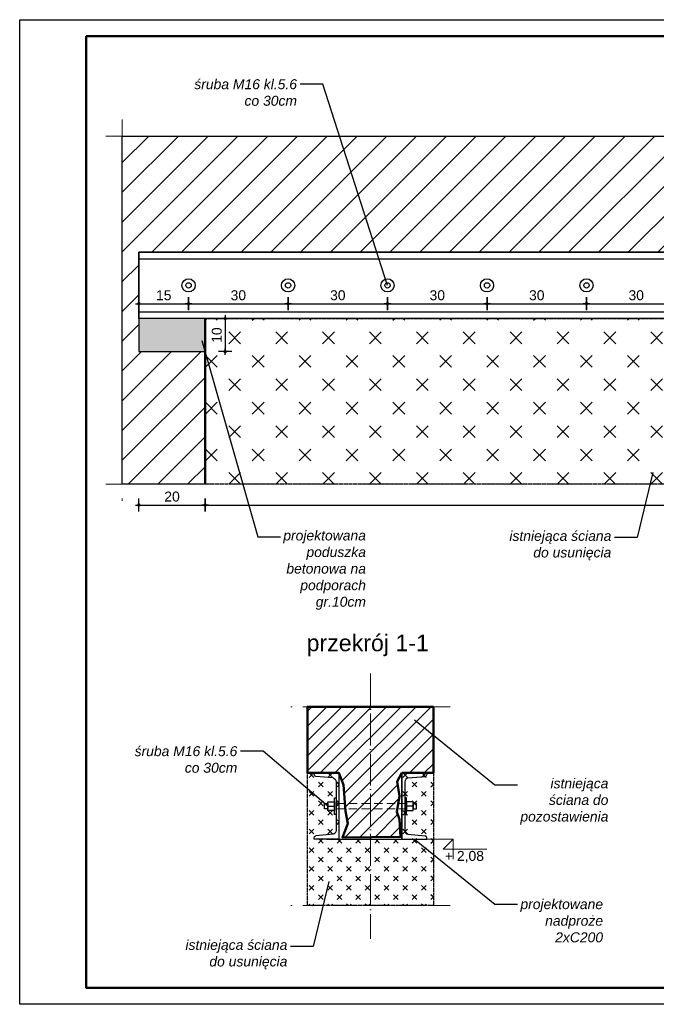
# Model space of a CAD drawing. Header units: millimetres. Extents: x -2110 to -1690, y -3554 to -2928.
# Tile 1 of 3: x -2110 to -1918, y -3554 to -3257. Entities that reach past the tile are written whole.
import ezdxf
from ezdxf import colors
from ezdxf.entities.mleader import LeaderData, LeaderLine
from ezdxf.math import Vec2, Vec3

# ---------------------------------------------------------------- set-up
doc = ezdxf.new("R2010")
doc.units = ezdxf.units.MM
for name, pattern in [('ACAD_ISO04W100', [30, 24, -3, 0, -3]), ('DASHED', [19.05, 12.7, -6.35]), ('HIDDEN', [0.375, 0.25, -0.125])]:
    doc.linetypes.add(name, pattern=pattern)
doc.layers.add('-WYMIAR', color=8, linetype='Continuous')
for name, color, linetype, lineweight in [('FB__WYMIARY GŁÓWNE', 8, 'Continuous', 9), ('FB_GRUBA', 4, 'Continuous', 50), ('FB_KRESKOWANIE', 9, 'Continuous', 0), ('FB_PROJ_CIENKA', 5, 'Continuous', 9), ('FB_PROJ_OPISY', 5, 'Continuous', 15), ('FB_PROJ_OSIE', 1, 'ACAD_ISO04W100', 5), ('FB_PROJ_STAL', 150, 'Continuous', 25), ('FB_PRZERYWANA', 6, 'DASHED', 9), ('FB_WYBURZENIA', 251, 'HIDDEN', 25)]:
    doc.layers.add(name, color=color, linetype=linetype, lineweight=lineweight)
doc.styles.add('ARIAL', font='arial.ttf', dxfattribs={"height": 0.5})
doc.styles.get("Standard").update_dxf_attribs({"font": 'arial.ttf'})
doc.dimstyles.new('CZA-KROPKA-10', dxfattribs={"dimtxt": 3, "dimasz": 0.2, "dimexe": 2, "dimexo": 25, "dimgap": 1, "dimtad": 1, "dimdec": 0, "dimrnd": 0.5, "dimzin": 9, "dimdsep": 46, "dimtxsty": 'Standard', "dimblk1": 'CZA-KROPKA', "dimblk2": 'CZA-KROPKA', "dimsah": 1, "dimcen": -2, "dimse1": 1, "dimse2": 1, "dimadec": 0, "dimazin": 0, "dimtfac": 1, "dimtdec": 0, "dimtmove": 1, "dimatfit": 3, "dimldrblk": 'CZA-KROPKA', "dimfxl": 1, "dimtolj": 1, "dimtzin": 9, "dimarcsym": 0})

# ---------------------------------------------------------------- blocks, each defined once
blk = doc.blocks.new('fbgdhdeh')
at = {"layer": 'FB_PROJ_STAL'}
for p, q in [((-2013.51, -3409.71), (-2013.51, -3429.71)), ((-2013.51, -3409.71), (-2006.01, -3409.71)), ((-2012.66, -3412.33), (-2012.66, -3427.08)), ((-2011.72, -3411.2), (-2006.5, -3410.73)), ((-2006.01, -3409.71), (-2006.01, -3410.14)), ((-2013.51, -3429.71), (-2006.01, -3429.71)), ((-2011.72, -3428.21), (-2006.5, -3428.68)), ((-2006.01, -3429.71), (-2006.01, -3429.27))]:
    blk.add_line(p, q, dxfattribs=at)
for centre, radius, start, end in [((-2011.51, -3412.33), 1.15, 100.2855, 180), ((-2006.61, -3410.14), 0.6, 280.2855, 0), ((-2011.51, -3427.08), 1.15, 180, 259.7145), ((-2006.61, -3429.27), 0.6, 0, 79.7145)]:
    blk.add_arc(centre, radius, start, end, dxfattribs=at)
blk = doc.blocks.new('_None')
blk = doc.blocks.new('CZA-KROPKA')
at = {"layer": '-WYMIAR', "linetype": 'ByBlock'}
for p, q in [((5, 0), (-5, 0)), ((0, 10), (0, -10))]:
    blk.add_line(p, q, dxfattribs=at)
at = {"layer": '-WYMIAR', "linetype": 'ByBlock', "const_width": 2.5}
blk.add_lwpolyline([(-1.25, 0, 1), (1.25, 0, 1)], format="xyb", close=True, dxfattribs=at)
blk = doc.blocks.new('*D17')
at = {"layer": 'Defpoints', "color": 0, "transparency": 16777216}
for p in [(-2074.2, -3357.56), (-2054.2, -3357.56), (-2054.2, -3403.82)]:
    blk.add_point(p, dxfattribs=at)
at = {"layer": 'FB__WYMIARY GŁÓWNE', "color": 0, "lineweight": -2, "transparency": 16777216}
blk.add_line((-2074, -3403.82), (-2054.4, -3403.82), dxfattribs=at)
at = {"layer": 'FB__WYMIARY GŁÓWNE', "color": 0, "lineweight": -2, "transparency": 16777216, "xscale": 0.2, "yscale": 0.2, "zscale": 0.2, "rotation": 180}
blk.add_blockref('CZA-KROPKA', (-2074.2, -3403.82), dxfattribs=at)
at = {"layer": 'FB__WYMIARY GŁÓWNE', "color": 0, "lineweight": -2, "transparency": 16777216, "xscale": 0.2, "yscale": 0.2, "zscale": 0.2}
blk.add_blockref('CZA-KROPKA', (-2054.2, -3403.82), dxfattribs=at)
at = {"layer": 'FB__WYMIARY GŁÓWNE', "color": 0, "transparency": 16777216, "insert": (-2064.2, -3401.28), "char_height": 3, "attachment_point": 5}
blk.add_mtext('\\A1;20', dxfattribs=at)
blk = doc.blocks.new('*D18')
at = {"layer": 'Defpoints', "color": 0, "transparency": 16777216}
for p in [(-2054.2, -3357.56), (-1734.2, -3397.56), (-1734.2, -3403.82)]:
    blk.add_point(p, dxfattribs=at)
at = {"layer": 'FB__WYMIARY GŁÓWNE', "color": 0, "lineweight": -2, "transparency": 16777216}
blk.add_line((-2054, -3403.82), (-1734.4, -3403.82), dxfattribs=at)
at = {"layer": 'FB__WYMIARY GŁÓWNE', "color": 0, "lineweight": -2, "transparency": 16777216, "xscale": 0.2, "yscale": 0.2, "zscale": 0.2, "rotation": 180}
blk.add_blockref('CZA-KROPKA', (-2054.2, -3403.82), dxfattribs=at)
at = {"layer": 'FB__WYMIARY GŁÓWNE', "color": 0, "lineweight": -2, "transparency": 16777216, "xscale": 0.2, "yscale": 0.2, "zscale": 0.2}
blk.add_blockref('CZA-KROPKA', (-1734.2, -3403.82), dxfattribs=at)
at = {"layer": 'FB__WYMIARY GŁÓWNE', "color": 0, "transparency": 16777216, "insert": (-1894.2, -3401.28), "char_height": 3, "attachment_point": 5}
blk.add_mtext('\\A1;320', dxfattribs=at)
blk = doc.blocks.new('*D20')
at = {"layer": 'Defpoints', "color": 0, "transparency": 16777216}
for p in [(-2054.2, -3347.56), (-2054.2, -3357.56), (-2048.17, -3357.56)]:
    blk.add_point(p, dxfattribs=at)
at = {"layer": 'FB__WYMIARY GŁÓWNE', "color": 0, "lineweight": -2, "transparency": 16777216}
blk.add_line((-2048.17, -3347.76), (-2048.17, -3357.36), dxfattribs=at)
at = {"layer": 'FB__WYMIARY GŁÓWNE', "color": 0, "lineweight": -2, "transparency": 16777216, "xscale": 0.2, "yscale": 0.2, "zscale": 0.2}
for p, rotation in [((-2048.17, -3347.56), 90), ((-2048.17, -3357.56), 270)]:
    blk.add_blockref('CZA-KROPKA', p, dxfattribs=dict(at, rotation=rotation))
at = {"layer": 'FB__WYMIARY GŁÓWNE', "color": 0, "transparency": 16777216, "insert": (-2050.7, -3352.56), "char_height": 3, "attachment_point": 5, "rotation": 90}
blk.add_mtext('\\A1;10', dxfattribs=at)
blk = doc.blocks.new('*D21')
at = {"layer": 'Defpoints', "color": 0, "transparency": 16777216}
for p in [(-2074.2, -3337.56), (-2059.2, -3337.56), (-2059.2, -3343.09)]:
    blk.add_point(p, dxfattribs=at)
at = {"layer": 'FB__WYMIARY GŁÓWNE', "color": 0, "lineweight": -2, "transparency": 16777216}
blk.add_line((-2074, -3343.09), (-2059.4, -3343.09), dxfattribs=at)
at = {"layer": 'FB__WYMIARY GŁÓWNE', "color": 0, "lineweight": -2, "transparency": 16777216, "xscale": 0.2, "yscale": 0.2, "zscale": 0.2, "rotation": 180}
blk.add_blockref('CZA-KROPKA', (-2074.2, -3343.09), dxfattribs=at)
at = {"layer": 'FB__WYMIARY GŁÓWNE', "color": 0, "lineweight": -2, "transparency": 16777216, "xscale": 0.2, "yscale": 0.2, "zscale": 0.2}
blk.add_blockref('CZA-KROPKA', (-2059.2, -3343.09), dxfattribs=at)
at = {"layer": 'FB__WYMIARY GŁÓWNE', "color": 0, "transparency": 16777216, "insert": (-2066.7, -3340.56), "char_height": 3, "attachment_point": 5}
blk.add_mtext('\\A1;15', dxfattribs=at)
blk = doc.blocks.new('*D22')
at = {"layer": 'Defpoints', "color": 0, "transparency": 16777216}
for p in [(-2059.2, -3337.56), (-2029.2, -3337.56), (-2029.2, -3343.09)]:
    blk.add_point(p, dxfattribs=at)
at = {"layer": 'FB__WYMIARY GŁÓWNE', "color": 0, "lineweight": -2, "transparency": 16777216}
blk.add_line((-2059, -3343.09), (-2029.4, -3343.09), dxfattribs=at)
at = {"layer": 'FB__WYMIARY GŁÓWNE', "color": 0, "lineweight": -2, "transparency": 16777216, "xscale": 0.2, "yscale": 0.2, "zscale": 0.2, "rotation": 180}
blk.add_blockref('CZA-KROPKA', (-2059.2, -3343.09), dxfattribs=at)
at = {"layer": 'FB__WYMIARY GŁÓWNE', "color": 0, "lineweight": -2, "transparency": 16777216, "xscale": 0.2, "yscale": 0.2, "zscale": 0.2}
blk.add_blockref('CZA-KROPKA', (-2029.2, -3343.09), dxfattribs=at)
at = {"layer": 'FB__WYMIARY GŁÓWNE', "color": 0, "transparency": 16777216, "insert": (-2044.2, -3340.56), "char_height": 3, "attachment_point": 5}
blk.add_mtext('\\A1;30', dxfattribs=at)
blk = doc.blocks.new('*D23')
at = {"layer": 'Defpoints', "color": 0, "transparency": 16777216}
for p in [(-2029.2, -3337.56), (-1999.2, -3337.56), (-1999.2, -3343.09)]:
    blk.add_point(p, dxfattribs=at)
at = {"layer": 'FB__WYMIARY GŁÓWNE', "color": 0, "lineweight": -2, "transparency": 16777216}
blk.add_line((-2029, -3343.09), (-1999.4, -3343.09), dxfattribs=at)
at = {"layer": 'FB__WYMIARY GŁÓWNE', "color": 0, "lineweight": -2, "transparency": 16777216, "xscale": 0.2, "yscale": 0.2, "zscale": 0.2, "rotation": 180}
blk.add_blockref('CZA-KROPKA', (-2029.2, -3343.09), dxfattribs=at)
at = {"layer": 'FB__WYMIARY GŁÓWNE', "color": 0, "lineweight": -2, "transparency": 16777216, "xscale": 0.2, "yscale": 0.2, "zscale": 0.2}
blk.add_blockref('CZA-KROPKA', (-1999.2, -3343.09), dxfattribs=at)
at = {"layer": 'FB__WYMIARY GŁÓWNE', "color": 0, "transparency": 16777216, "insert": (-2014.2, -3340.56), "char_height": 3, "attachment_point": 5}
blk.add_mtext('\\A1;30', dxfattribs=at)
blk = doc.blocks.new('*D24')
at = {"layer": 'Defpoints', "color": 0, "transparency": 16777216}
for p in [(-1999.2, -3337.56), (-1969.2, -3337.56), (-1969.2, -3343.09)]:
    blk.add_point(p, dxfattribs=at)
at = {"layer": 'FB__WYMIARY GŁÓWNE', "color": 0, "lineweight": -2, "transparency": 16777216}
blk.add_line((-1999, -3343.09), (-1969.4, -3343.09), dxfattribs=at)
at = {"layer": 'FB__WYMIARY GŁÓWNE', "color": 0, "lineweight": -2, "transparency": 16777216, "xscale": 0.2, "yscale": 0.2, "zscale": 0.2, "rotation": 180}
blk.add_blockref('CZA-KROPKA', (-1999.2, -3343.09), dxfattribs=at)
at = {"layer": 'FB__WYMIARY GŁÓWNE', "color": 0, "lineweight": -2, "transparency": 16777216, "xscale": 0.2, "yscale": 0.2, "zscale": 0.2}
blk.add_blockref('CZA-KROPKA', (-1969.2, -3343.09), dxfattribs=at)
at = {"layer": 'FB__WYMIARY GŁÓWNE', "color": 0, "transparency": 16777216, "insert": (-1984.2, -3340.56), "char_height": 3, "attachment_point": 5}
blk.add_mtext('\\A1;30', dxfattribs=at)
blk = doc.blocks.new('*D25')
at = {"layer": 'Defpoints', "color": 0, "transparency": 16777216}
for p in [(-1969.2, -3337.56), (-1939.2, -3337.56), (-1939.2, -3343.09)]:
    blk.add_point(p, dxfattribs=at)
at = {"layer": 'FB__WYMIARY GŁÓWNE', "color": 0, "lineweight": -2, "transparency": 16777216}
blk.add_line((-1969, -3343.09), (-1939.4, -3343.09), dxfattribs=at)
at = {"layer": 'FB__WYMIARY GŁÓWNE', "color": 0, "lineweight": -2, "transparency": 16777216, "xscale": 0.2, "yscale": 0.2, "zscale": 0.2, "rotation": 180}
blk.add_blockref('CZA-KROPKA', (-1969.2, -3343.09), dxfattribs=at)
at = {"layer": 'FB__WYMIARY GŁÓWNE', "color": 0, "lineweight": -2, "transparency": 16777216, "xscale": 0.2, "yscale": 0.2, "zscale": 0.2}
blk.add_blockref('CZA-KROPKA', (-1939.2, -3343.09), dxfattribs=at)
at = {"layer": 'FB__WYMIARY GŁÓWNE', "color": 0, "transparency": 16777216, "insert": (-1954.2, -3340.56), "char_height": 3, "attachment_point": 5}
blk.add_mtext('\\A1;30', dxfattribs=at)
blk = doc.blocks.new('*D26')
at = {"layer": 'Defpoints', "color": 0, "transparency": 16777216}
for p in [(-1939.2, -3337.56), (-1909.2, -3337.56), (-1909.2, -3343.09)]:
    blk.add_point(p, dxfattribs=at)
at = {"layer": 'FB__WYMIARY GŁÓWNE', "color": 0, "lineweight": -2, "transparency": 16777216}
blk.add_line((-1939, -3343.09), (-1909.4, -3343.09), dxfattribs=at)
at = {"layer": 'FB__WYMIARY GŁÓWNE', "color": 0, "lineweight": -2, "transparency": 16777216, "xscale": 0.2, "yscale": 0.2, "zscale": 0.2, "rotation": 180}
blk.add_blockref('CZA-KROPKA', (-1939.2, -3343.09), dxfattribs=at)
at = {"layer": 'FB__WYMIARY GŁÓWNE', "color": 0, "lineweight": -2, "transparency": 16777216, "xscale": 0.2, "yscale": 0.2, "zscale": 0.2}
blk.add_blockref('CZA-KROPKA', (-1909.2, -3343.09), dxfattribs=at)
at = {"layer": 'FB__WYMIARY GŁÓWNE', "color": 0, "transparency": 16777216, "insert": (-1924.2, -3340.56), "char_height": 3, "attachment_point": 5}
blk.add_mtext('\\A1;30', dxfattribs=at)

msp = doc.modelspace()

# ---------------------------------------------------------------- hatches: boundary and pattern name
at = {"layer": 'FB_KRESKOWANIE'}
h = msp.add_hatch(dxfattribs=at)
h.set_pattern_fill('ANSI31', color=256, scale=2)
h.paths.add_polyline_path([(-2054.2, -3397.56), (-2079.2, -3397.56), (-2079.2, -3292.56), (-1709.2, -3292.56), (-1709.2, -3397.56), (-1734.2, -3397.56), (-1734.2, -3357.56), (-1714.2, -3357.56), (-1714.2, -3327.56), (-2074.2, -3327.56), (-2074.2, -3357.56), (-2054.2, -3357.56)])
h = msp.add_hatch(dxfattribs=at)
h.set_pattern_fill('ANSI31', color=256)
h.set_pattern_definition([(45, (20.6573, -74.942), (-2.245064, 2.245064), [])])
h.paths.add_polyline_path([(-1996.32, -3487.22), (-1994.85, -3484.65), (-1985.35, -3484.65), (-1985.35, -3464.65), (-2023.35, -3464.65), (-2023.35, -3484.65), (-2013.85, -3484.65), (-2012.51, -3488.18), (-2011.84, -3496.16), (-2011.14, -3499.84), (-2012.83, -3504.1), (-1995.26, -3503.87), (-1995.62, -3498.69), (-1996.44, -3496.36), (-1995.58, -3491.6)])
at = {"layer": 'FB_PROJ_CIENKA'}
h = msp.add_hatch(dxfattribs=at)
h.set_pattern_fill('BETON', color=256, scale=2)
h.set_pattern_definition([(45, (0, -24.6923), (2e-16, 2.8284271), [2, -1.4])])
h.paths.add_polyline_path([(-1714.2, -3357.56), (-1734.2, -3357.56), (-1734.2, -3347.56), (-1714.2, -3347.56)])
h.paths.add_polyline_path([(-2074.2, -3357.56), (-2054.2, -3357.56), (-2054.2, -3347.56), (-2074.2, -3347.56)])
at = {"layer": 'FB_WYBURZENIA'}
h = msp.add_hatch(dxfattribs=at)
h.set_pattern_fill('CROSS', color=256, scale=10)
h.set_pattern_definition([(45, (-3.535, -24.692), (-7.071068, 7.071068), [5, -5]), (135, (0, -24.692), (-7.071068, -7.071068), [5, -5])])
h.paths.add_polyline_path([(-2054.2, -3347.56), (-1734.2, -3347.56), (-1734.2, -3397.56), (-2054.2, -3397.56)])
h = msp.add_hatch(dxfattribs=at)
h.set_pattern_fill('CROSS', color=256, scale=4)
h.set_pattern_definition([(45, (19.2433, -74.942), (-2.828427, 2.828427), [2, -2]), (135, (20.6573, -74.942), (-2.828427, -2.828427), [2, -2])])
h.paths.add_polyline_path([(-2023.35, -3504.65), (-2023.35, -3484.65), (-2013.85, -3484.65), (-2013.85, -3504.65), (-1994.85, -3504.65), (-1994.85, -3484.65), (-1985.35, -3484.65), (-1985.35, -3524.65), (-2023.35, -3524.65)])

# ---------------------------------------------------------------- linework, layer by layer
at = {"lineweight": 50}
msp.add_lwpolyline([(-2090.14, -3262.42), (-1695.14, -3262.42), (-1695.14, -3549.42), (-2090.14, -3549.42)], close=True, dxfattribs=at)
at = {"layer": 'Defpoints'}
for points in [[(-2110.14, -3257.42), (-1690.14, -3257.42), (-1690.14, -3554.42), (-2110.14, -3554.42)], [(-2054.2, -3397.56), (-2079.2, -3397.56), (-2079.2, -3292.56), (-1709.2, -3292.56), (-1709.2, -3397.56), (-1734.2, -3397.56), (-1734.2, -3357.56), (-1714.2, -3357.56), (-1714.2, -3327.56), (-2074.2, -3327.56), (-2074.2, -3357.56), (-2054.2, -3357.56), (-2054.2, -3397.56)]]:
    msp.add_lwpolyline(points, close=True, dxfattribs=at)
at = {"layer": 'FB_GRUBA'}
msp.add_line((-2054.2, -3347.56), (-2054.2, -3397.56), dxfattribs=at)
msp.add_lwpolyline([(-1985.35, -3464.65), (-2023.35, -3464.65), (-2023.35, -3484.65), (-2013.85, -3484.65), (-2012.51, -3488.18), (-2011.84, -3496.16), (-2011.14, -3499.84), (-2012.83, -3504.1), (-1995.26, -3503.87), (-1995.62, -3498.69), (-1996.44, -3496.36), (-1995.58, -3491.6), (-1996.32, -3487.22), (-1994.85, -3484.65), (-1985.35, -3484.65), (-1985.35, -3464.65)], close=True, dxfattribs=at)
at = {"layer": 'FB_PROJ_CIENKA'}
msp.add_lwpolyline([(-2074.2, -3357.56), (-2054.2, -3357.56), (-2054.2, -3347.56), (-2074.2, -3347.56)], close=True, dxfattribs=at)
at = {"layer": 'FB_PROJ_OPISY'}
msp.add_lwpolyline([(-1979.44, -3510.65), (-1979.44, -3504.65), (-1982.44, -3507.65), (-1969.28, -3507.65)], dxfattribs=at)
at = {"layer": 'FB_PROJ_OSIE', "ltscale": 0.4}
msp.add_line((-2004.35, -3454.65), (-2004.35, -3534.65), dxfattribs=at)
at = {"layer": 'FB_PROJ_STAL'}
for p, q in [((-2074.2, -3329.56), (-1714.2, -3329.56)), ((-2074.2, -3345.56), (-1714.2, -3345.56)), ((-2015.2, -3492.15), (-2014.7, -3492.15)), ((-2015.2, -3497.15), (-2015.2, -3492.15)), ((-2014.7, -3492.15), (-2014.7, -3497.15)), ((-1993.5, -3492.15), (-1994, -3492.15)), ((-1994, -3492.15), (-1994, -3497.15)), ((-1993.5, -3497.15), (-1993.5, -3492.15)), ((-2018.2, -3493.85), (-2017.2, -3493.85)), ((-2018.2, -3495.45), (-2018.2, -3493.85)), ((-2017.2, -3495.45), (-2018.2, -3495.45)), ((-2017.2, -3493.35), (-2015.2, -3493.35)), ((-2017.2, -3495.95), (-2017.2, -3493.35)), ((-2017.2, -3493.85), (-2017.2, -3495.45)), ((-2017.2, -3494.65), (-2015.2, -3494.65)), ((-2015.2, -3493.35), (-2015.2, -3495.95)), ((-1991.5, -3493.35), (-1993.5, -3493.35)), ((-1993.5, -3493.35), (-1993.5, -3495.95)), ((-1991.5, -3494.65), (-1993.5, -3494.65)), ((-1991.5, -3495.95), (-1991.5, -3493.35)), ((-1990.5, -3493.85), (-1991.5, -3493.85)), ((-1991.5, -3493.85), (-1991.5, -3495.45)), ((-1991.5, -3495.45), (-1990.5, -3495.45)), ((-1990.5, -3495.45), (-1990.5, -3493.85)), ((-2015.2, -3495.95), (-2017.2, -3495.95)), ((-2014.7, -3497.15), (-2015.2, -3497.15)), ((-1994, -3497.15), (-1993.5, -3497.15)), ((-1993.5, -3495.95), (-1991.5, -3495.95))]:
    msp.add_line(p, q, dxfattribs=at)
msp.add_lwpolyline([(-2074.2, -3327.56), (-1714.2, -3327.56), (-1714.2, -3347.56), (-2074.2, -3347.56)], close=True, dxfattribs=at)
for centre, radius in [((-2059.2, -3337.56), 2), ((-2059.2, -3337.56), 0.8), ((-2029.2, -3337.56), 2), ((-2029.2, -3337.56), 0.8), ((-1999.2, -3337.56), 2), ((-1999.2, -3337.56), 0.8), ((-1969.2, -3337.56), 2), ((-1969.2, -3337.56), 0.8), ((-1939.2, -3337.56), 2), ((-1939.2, -3337.56), 0.8)]:
    msp.add_circle(centre, radius, dxfattribs=at)
at = {"layer": 'FB_PRZERYWANA'}
for p, q in [((-2079.2, -3287.56), (-2079.2, -3402.56)), ((-2084.2, -3292.56), (-1704.2, -3292.56)), ((-2084.2, -3397.56), (-1704.2, -3397.56)), ((-1987.35, -3504.65), (-1979.44, -3504.65))]:
    msp.add_line(p, q, dxfattribs=at)
at = {"layer": 'FB_PRZERYWANA', "ltscale": 0.5}
for p, q in [((-1980.35, -3464.65), (-2028.35, -3464.65)), ((-1980.35, -3524.65), (-2028.35, -3524.65))]:
    msp.add_line(p, q, dxfattribs=at)
at = {"layer": 'FB_PRZERYWANA', "ltscale": 0.2}
for p, q in [((-2014.7, -3493.85), (-1994, -3493.85)), ((-2014.7, -3495.45), (-1994, -3495.45))]:
    msp.add_line(p, q, dxfattribs=at)
at = {"layer": 'FB_WYBURZENIA'}
for points in [[(-2054.2, -3347.56), (-1734.2, -3347.56), (-1734.2, -3397.56), (-2054.2, -3397.56)], [(-2023.35, -3504.65), (-2023.35, -3484.65), (-2013.85, -3484.65), (-2013.85, -3504.65), (-1994.85, -3504.65), (-1994.85, -3484.65), (-1985.35, -3484.65), (-1985.35, -3524.65), (-2023.35, -3524.65)]]:
    msp.add_lwpolyline(points, close=True, dxfattribs=at)

# ---------------------------------------------------------------- block references
at = {"layer": 'FB_PROJ_STAL', "xscale": -1}
msp.add_blockref('fbgdhdeh', (-4027.36, -74.94), dxfattribs=at)
at = {"layer": 'FB_PROJ_STAL'}
msp.add_blockref('fbgdhdeh', (18.66, -74.94), dxfattribs=at)

# ---------------------------------------------------------------- texts
at = {"layer": 'FB_PROJ_OPISY', "lineweight": 25, "insert": (-2005.17, -3446.17), "char_height": 5, "width": 54.1091, "attachment_point": 5, "style": 'ARIAL'}
msp.add_mtext('przekrój 1-1', dxfattribs=at)
at = {"layer": 'FB_PROJ_OPISY', "insert": (-1981.89, -3508.16), "char_height": 3, "attachment_point": 1}
msp.add_mtext_dynamic_manual_height_columns('+ 2,08 ', width=16.6722, gutter_width=12.5, heights=[4.92], dxfattribs=at)

# ---------------------------------------------------------------- dimensions: what is measured, and where the dimension line sits
at = {"layer": 'FB__WYMIARY GŁÓWNE'}
for base, p1, p2, picture, middle in [((-2059.2, -3343.09), (-2074.2, -3337.56), (-2059.2, -3337.56), '*D21', (-2066.7, -3340.56)), ((-2029.2, -3343.09), (-2059.2, -3337.56), (-2029.2, -3337.56), '*D22', (-2044.2, -3340.56)), ((-1999.2, -3343.09), (-2029.2, -3337.56), (-1999.2, -3337.56), '*D23', (-2014.2, -3340.56)), ((-1969.2, -3343.09), (-1999.2, -3337.56), (-1969.2, -3337.56), '*D24', (-1984.2, -3340.56)), ((-1939.2, -3343.09), (-1969.2, -3337.56), (-1939.2, -3337.56), '*D25', (-1954.2, -3340.56)), ((-1909.2, -3343.09), (-1939.2, -3337.56), (-1909.2, -3337.56), '*D26', (-1924.2, -3340.56)), ((-2054.2, -3403.82), (-2074.2, -3357.56), (-2054.2, -3357.56), '*D17', (-2064.2, -3401.28)), ((-1734.2, -3403.82), (-2054.2, -3357.56), (-1734.2, -3397.56), '*D18', (-1894.2, -3401.28))]:
    dim = msp.add_linear_dim(base=base, p1=p1, p2=p2, dimstyle='CZA-KROPKA-10', dxfattribs=at)
    dim.commit()
    dim.dimension.update_dxf_attribs({"geometry": picture, "text_midpoint": middle})
dim = msp.add_linear_dim(base=(-2048.17, -3357.56), p1=(-2054.2, -3347.56), p2=(-2054.2, -3357.56), angle=90, dimstyle='CZA-KROPKA-10', dxfattribs=at)
dim.commit()
dim.dimension.update_dxf_attribs({"geometry": '*D20', "text_midpoint": (-2050.7, -3352.56)})

# ---------------------------------------------------------------- leaders
at = {"layer": 'FB_PROJ_OPISY'}
ml = msp.add_multileader_mtext('Standard', dxfattribs=at)
ml.set_content('{\\fArial|b0|i1|c238|p34;śruba M16 kl.5.6\\Pco 30cm}', color=256)
ml.set_leader_properties()
ml.set_arrow_properties(name='NONE')
ml.build(insert=Vec2(0, 0))
ml.multileader.update_dxf_attribs({"dogleg_length": 50, "arrow_head_size": 7.5})
ctx = ml.context
ctx.base_point, ctx.char_height, ctx.arrow_head_size, ctx.landing_gap_size, ctx.plane_origin = Vec3(-2058.38, -3276.91), 3, 7.5, 1, Vec3(-2512.58, -3022.55)
ctx.text_align_type = 2
notes = []
notes.append((ctx, [(1, (1, 1, 0), (-2018.7, -3276.91), (-1, 0), 6.81, [(0, [(-1999.2, -3337.56)], 0, [])])]))
ctx.mtext.insert, ctx.mtext.width, ctx.mtext.defined_height, ctx.mtext.alignment, ctx.mtext.flow_direction = Vec3(-2026.51, -3275.38), 36.3088, 22.79, 3, 5
ml = msp.add_multileader_mtext('Standard', dxfattribs=at)
ml.set_content('{\\fArial|b0|i1|c238|p34;projektowana\\Ppoduszka betonowa na podporach\\Pgr.10cm}', color=256)
ml.set_leader_properties()
ml.set_arrow_properties(name='NONE')
ml.build(insert=Vec2(0, 0))
ml.multileader.update_dxf_attribs({"dogleg_length": 50, "arrow_head_size": 7.5})
ctx = ml.context
ctx.base_point, ctx.char_height, ctx.arrow_head_size, ctx.landing_gap_size, ctx.plane_origin = Vec3(-2031.52, -3413.43), 3, 7.5, 1, Vec3(-2568.07, -3178.54)
ctx.text_align_type = 2
notes.append((ctx, [(0, (1, 1, 0), (-2038.33, -3413.43), (1, 0), 6.81, [(0, [(-2055.21, -3354.2)], 0, [])])]))
ctx.mtext.insert, ctx.mtext.width, ctx.mtext.defined_height, ctx.mtext.alignment, ctx.mtext.flow_direction = Vec3(-2005.72, -3411.5), 36.3088, 42.26, 3, 5
ml = msp.add_multileader_mtext('Standard', dxfattribs=at)
ml.set_content('{\\fArial|b0|i1|c238|p34;istniejąca\\Pściana do pozostawienia}', color=256)
ml.set_leader_properties()
ml.set_arrow_properties(name='NONE')
ml.build(insert=Vec2(0, 0))
ml.multileader.update_dxf_attribs({"dogleg_length": 50, "arrow_head_size": 7.5})
ctx = ml.context
ctx.base_point, ctx.char_height, ctx.arrow_head_size, ctx.landing_gap_size, ctx.plane_origin = Vec3(-1960.02, -3488.2), 3, 7.5, 1, Vec3(-2381.41, -3179.64)
ctx.text_align_type = 2
notes.append((ctx, [(0, (1, 1, 0), (-1966.83, -3488.2), (1, 0), 6.81, [(0, [(-1991.1, -3468.61)], 0, [])])]))
ctx.mtext.insert, ctx.mtext.width, ctx.mtext.defined_height, ctx.mtext.alignment, ctx.mtext.flow_direction = Vec3(-1932.59, -3486.28), 36.3088, 14.98, 3, 5
ml = msp.add_multileader_mtext('Standard', dxfattribs=at)
ml.set_content('{\\fArial|b0|i1|c238|p34;śruba M16 kl.5.6\\Pco 30cm}', color=256)
ml.set_leader_properties()
ml.set_arrow_properties(name='NONE')
ml.build(insert=Vec2(0, 0))
ml.multileader.update_dxf_attribs({"dogleg_length": 50, "arrow_head_size": 7.5})
ctx = ml.context
ctx.base_point, ctx.char_height, ctx.arrow_head_size, ctx.landing_gap_size, ctx.plane_origin = Vec3(-2076.38, -3478.1), 3, 7.5, 1, Vec3(-2530.59, -3179.64)
ctx.text_align_type = 2
notes.append((ctx, [(1, (1, 1, 0), (-2036.71, -3478.1), (-1, 0), 6.81, [(0, [(-2017.2, -3494.65)], 0, [])])]))
ctx.mtext.insert, ctx.mtext.width, ctx.mtext.defined_height, ctx.mtext.alignment, ctx.mtext.flow_direction = Vec3(-2044.51, -3476.57), 36.3088, 14.98, 3, 5
ml = msp.add_multileader_mtext('Standard', dxfattribs=at)
ml.set_content('{\\fArial|b0|i1|c238|p34;projektowane\\Pnadproże\\P2xC200}', color=256)
ml.set_leader_properties()
ml.set_arrow_properties(name='NONE')
ml.build(insert=Vec2(0, 0))
ml.multileader.update_dxf_attribs({"dogleg_length": 50, "arrow_head_size": 7.5})
ctx = ml.context
ctx.base_point, ctx.char_height, ctx.arrow_head_size, ctx.landing_gap_size, ctx.plane_origin = Vec3(-1960.02, -3524.24), 3, 7.5, 1, Vec3(-2381.41, -3215.68)
ctx.text_align_type = 2
notes.append((ctx, [(0, (1, 1, 0), (-1966.83, -3524.24), (1, 0), 6.81, [(0, [(-2017.6, -3504.65), (-1991.1, -3504.65)], 0, [])])]))
ctx.mtext.insert, ctx.mtext.width, ctx.mtext.defined_height, ctx.mtext.alignment, ctx.mtext.flow_direction = Vec3(-1934.2, -3522.71), 36.3088, 14.98, 3, 5
at = {"layer": 'FB_WYBURZENIA'}
ml = msp.add_multileader_mtext('Standard', dxfattribs=at)
ml.set_content('{\\fArial|b0|i1|c238|p34;istniejąca ściana\\Pdo usunięcia}', color=256)
ml.set_leader_properties()
ml.set_arrow_properties(name='NONE')
ml.build(insert=Vec2(0, 0))
ml.multileader.update_dxf_attribs({"dogleg_length": 50, "arrow_head_size": 7.5})
ctx = ml.context
ctx.base_point, ctx.char_height, ctx.arrow_head_size, ctx.landing_gap_size, ctx.plane_origin = Vec3(-1963.22, -3413.57), 3, 7.5, 1, Vec3(-2268.95, -3105.01)
ctx.text_align_type = 2
notes.append((ctx, [(1, (1, 1, 0), (-1923.91, -3413.57), (-1, 0), 6.81, [(0, [(-1919.19, -3393.98)], 0, [])])]))
ctx.mtext.insert, ctx.mtext.width, ctx.mtext.defined_height, ctx.mtext.alignment, ctx.mtext.flow_direction = Vec3(-1931.71, -3411.63), 36.3088, 14.98, 3, 5
ml = msp.add_multileader_mtext('Standard', dxfattribs=at)
ml.set_content('{\\fArial|b0|i1|c238|p34;istniejąca ściana\\Pdo usunięcia}', color=256)
ml.set_leader_properties()
ml.set_arrow_properties(name='NONE')
ml.build(insert=Vec2(0, 0))
ml.multileader.update_dxf_attribs({"dogleg_length": 50, "arrow_head_size": 7.5})
ctx = ml.context
ctx.base_point, ctx.char_height, ctx.arrow_head_size, ctx.landing_gap_size, ctx.plane_origin = Vec3(-2060.91, -3536.94), 3, 7.5, 1, Vec3(-2366.65, -3228.38)
ctx.text_align_type = 2
notes.append((ctx, [(1, (1, 1, 0), (-2021.61, -3536.94), (-1, 0), 6.81, [(0, [(-2016.89, -3517.35)], 0, [])])]))
ctx.mtext.insert, ctx.mtext.width, ctx.mtext.defined_height, ctx.mtext.alignment, ctx.mtext.flow_direction = Vec3(-2029.41, -3535), 36.3088, 14.98, 3, 5
for ctx, leaders in notes:
    for number, flags, end, landing, length, lines in leaders:
        leader = LeaderData()
        leader.index, (leader.has_last_leader_line, leader.has_dogleg_vector, leader.attachment_direction) = number, flags
        leader.last_leader_point, leader.dogleg_vector, leader.dogleg_length = Vec3(end), Vec3(landing), length
        for number, points, colour, breaks in lines:
            line = LeaderLine()
            line.index, line.vertices, line.color, line.breaks = number, Vec3.list(points), colors.encode_raw_color(colour), breaks
            leader.lines.append(line)
        ctx.leaders.append(leader)

doc.saveas('drawing.dxf')
